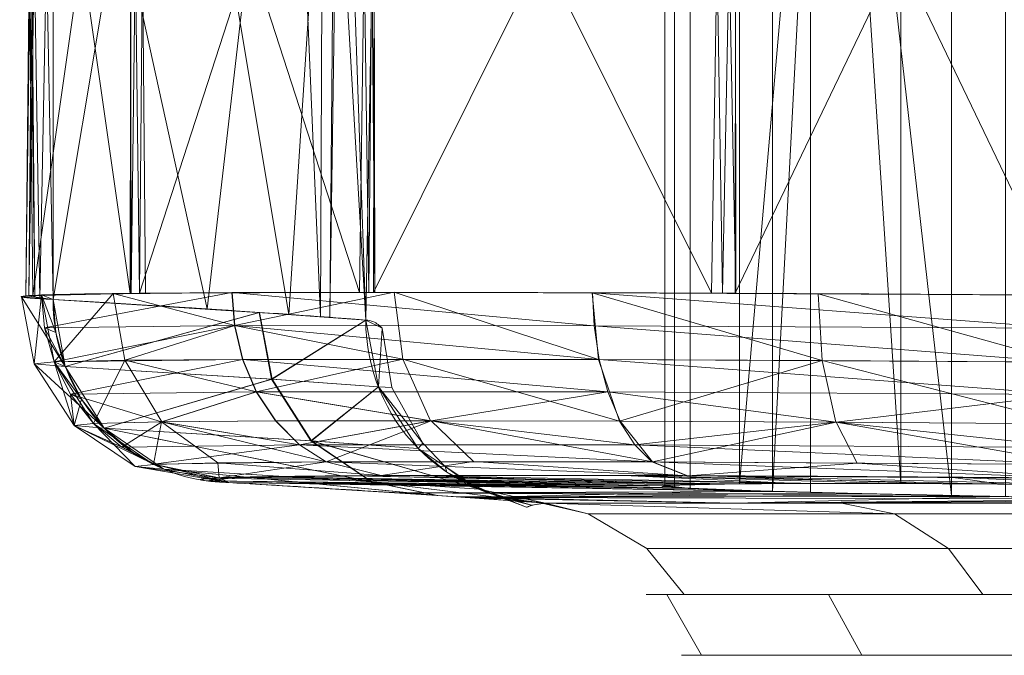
# Model space of a CAD drawing. Header units: millimetres. Extents: x -71 to 71, y -145 to 145.
# Tile 1 of 256: x -71 to -55, y -145 to -135. Entities that reach past the tile are written whole.
import ezdxf

# ---------------------------------------------------------------- set-up
doc = ezdxf.new("R2010")
doc.units = ezdxf.units.MM
doc.layers.add('1', color=7, linetype='CONTINUOUS')

msp = doc.modelspace()

# ---------------------------------------------------------------- linework, layer by layer
at = {"layer": '1', "color": 163, "linetype": 'Continuous', "lineweight": 13}
for p, q in [((-70.739, -127.83, -46.708), (-70.739, -139.17, -46.708)), ((-70.739, -127.83, 46.708), (-70.739, -139.17, 46.708))]:
    msp.add_line(p, q, dxfattribs=at)
at = {"layer": '1', "color": 163, "linetype": 'Continuous', "lineweight": 13, "extrusion": (0, -1, 0)}
msp.add_circle((0, 0, 144.005), 61.018, dxfattribs=at)
at = {"layer": '1', "color": 163, "linetype": 'Continuous', "lineweight": 13, "extrusion": (0, 1, 0)}
msp.add_circle((0, 0, -145), 60.443, dxfattribs=at)
at = {"layer": '1', "color": 163, "linetype": 'Continuous', "lineweight": 13, "extrusion": (-0.227826, 0.012994, -0.973615)}
msp.add_arc((142.806, 47.391, 59.784), 3, 357.4892, 86.8216, dxfattribs=at)
at = {"layer": '1', "color": 163, "linetype": 'Continuous', "lineweight": 13, "extrusion": (0.227826, -0.012994, -0.973615)}
msp.add_arc((-142.806, -47.391, -59.784), 3, 177.4892, 266.8216, dxfattribs=at)
at = {"layer": '1', "color": 163, "linetype": 'Continuous', "lineweight": 13, "extrusion": (-0.051031, 0.003792, -0.99869)}
msp.add_arc((143.762, 51.498, 13.267), 3, 356.7324, 85.7563, dxfattribs=at)
at = {"layer": '1', "color": 163, "linetype": 'Continuous', "lineweight": 13, "extrusion": (0.051031, -0.003792, -0.99869)}
msp.add_arc((-143.762, -51.498, -13.267), 3, 176.7324, 265.7563, dxfattribs=at)
at = {"layer": '1', "color": 163, "linetype": 'Continuous', "lineweight": 13, "extrusion": (0, 1, 0)}
for start, end in [(317.72131, 350.37915), (9.62085, 42.27869)]:
    msp.add_arc((0, 0, -142.505), 63.564, start, end, dxfattribs=at)
at = {"layer": '1', "color": 163, "linetype": 'Continuous', "lineweight": 13}
for points in [[(-70.739, -139.17, 46.708), (-71.063, -139.154, 48.092), (-71.412, -139.126, 50.918), (-71.037, -139.093, 55.139), (-69.8, -139.07, 59.159), (-67.774, -139.057, 62.807), (-65.064, -139.053, 65.937), (-61.799, -139.058, 68.429), (-58.128, -139.074, 70.196), (-55.515, -139.09, 70.854), (-54.195, -139.1, 71.05)], [(-54.195, -139.1, -71.05), (-55.515, -139.09, -70.854), (-58.128, -139.074, -70.196), (-61.799, -139.058, -68.429), (-65.064, -139.053, -65.937), (-67.774, -139.057, -62.807), (-69.8, -139.07, -59.159), (-71.037, -139.093, -55.139), (-71.412, -139.126, -50.918), (-71.063, -139.154, -48.092), (-70.739, -139.17, -46.708)], [(-70.739, -139.17, -46.708), (-69.157, -139.262, -39.947), (-66.869, -139.409, -27.08), (-65.883, -139.485, -15.729), (-65.614, -139.506, -10.461)], [(-65.614, -139.506, 10.461), (-65.883, -139.485, 15.729), (-66.869, -139.409, 27.08), (-69.157, -139.262, 39.947), (-70.739, -139.17, 46.708)], [(-65.614, -139.506, -10.461), (-65.525, -139.512, -8.719), (-65.392, -139.58, -5.233), (-65.325, -139.671, 0), (-65.392, -139.58, 5.233), (-65.525, -139.512, 8.719), (-65.614, -139.506, 10.461)], [(-62.67, -142.505, -10.623), (-62.827, -142.493, -13.72), (-63.282, -142.46, -19.907), (-64.377, -142.384, -29.148), (-65.881, -142.286, -38.331), (-67.155, -142.21, -44.402), (-67.861, -142.17, -47.422)], [(-62.67, -142.505, 10.623), (-62.772, -142.509, 8.836), (-62.924, -142.55, 5.287), (-63.001, -142.586), (-62.924, -142.55, -5.287), (-62.772, -142.509, -8.836), (-62.67, -142.505, -10.623)]]:
    msp.add_open_spline(points, degree=3, dxfattribs=at)
for points, knots in [([(-67.861, -142.17, -47.422), (-67.994, -142.162, -47.993), (-68.208, -142.147, -49.148), (-68.404, -142.12, -51.489), (-68.184, -142.092, -54.431), (-67.33, -142.072, -57.255), (-66.307, -142.061, -59.369), (-65.387, -142.055, -60.872), (-64.328, -142.052, -62.28), (-62.735, -142.05, -64.006), (-60.42, -142.055, -65.834), (-57.767, -142.069, -67.125), (-55.52, -142.085, -67.809), (-54.368, -142.094, -68.037), (-53.788, -142.1, -68.123)], [0, 0, 0, 0, 0.0625, 0.125, 0.25, 0.375, 0.4375, 0.5, 0.5625, 0.625, 0.75, 0.875, 0.9375, 1, 1, 1, 1]), ([(-53.788, -142.1, 68.123), (-54.367, -142.094, 68.037), (-55.519, -142.085, 67.809), (-57.764, -142.069, 67.126), (-60.415, -142.055, 65.837), (-62.728, -142.05, 64.011), (-64.122, -142.052, 62.502), (-64.852, -142.054, 61.584), (-65.364, -142.056, 60.869), (-65.84, -142.058, 60.13), (-66.421, -142.063, 59.111), (-67.295, -142.073, 57.252), (-68.116, -142.093, 54.424), (-68.37, -142.121, 51.489), (-68.201, -142.147, 49.148), (-67.994, -142.162, 47.993), (-67.861, -142.17, 47.422)], [0, 0, 0, 0, 0.0625, 0.125, 0.25, 0.375, 0.4375, 0.46875, 0.5, 0.53125, 0.5625, 0.625, 0.75, 0.875, 0.9375, 1, 1, 1, 1]), ([(-67.861, -142.17, 47.422), (-67.155, -142.21, 44.402), (-65.879, -142.286, 38.332), (-64.623, -142.367, 30.679), (-63.826, -142.422, 24.528), (-63.331, -142.457, 19.903), (-62.94, -142.485, 15.267), (-62.749, -142.499, 12.172), (-62.67, -142.505, 10.623)], [0, 0, 0, 0, 0.25, 0.5, 0.625, 0.75, 0.875, 1, 1, 1, 1]), ([(-42.762, -142.505, 47.03), (-42.511, -142.502, 47.534), (-42.308, -142.497, 48.052), (-42.073, -142.489, 48.851), (-42.006, -142.486, 49.121), (-41.896, -142.48, 49.667), (-41.853, -142.477, 49.945), (-41.761, -142.467, 50.783), (-41.749, -142.46, 51.339), (-41.804, -142.448, 52.17), (-41.835, -142.444, 52.446), (-41.92, -142.435, 52.998), (-41.976, -142.431, 53.275), (-42.178, -142.417, 54.091), (-42.359, -142.408, 54.616), (-42.697, -142.394, 55.378), (-42.821, -142.389, 55.627), (-43.092, -142.38, 56.116), (-43.24, -142.375, 56.357), (-43.71, -142.36, 57.052), (-44.061, -142.35, 57.482), (-44.641, -142.336, 58.081), (-44.844, -142.331, 58.272), (-45.268, -142.322, 58.638), (-45.49, -142.317, 58.813), (-46.169, -142.303, 59.302), (-46.647, -142.294, 59.586), (-47.649, -142.276, 60.068), (-48.18, -142.268, 60.268), (-49.254, -142.252, 60.567), (-49.8, -142.245, 60.668), (-50.908, -142.231, 60.775), (-51.475, -142.224, 60.779), (-52.585, -142.213, 60.69), (-53.133, -142.208, 60.597), (-54.212, -142.199, 60.314), (-54.745, -142.195, 60.122), (-55.755, -142.189, 59.656), (-56.237, -142.187, 59.38), (-56.924, -142.185, 58.901), (-57.149, -142.184, 58.73), (-57.578, -142.183, 58.37), (-57.784, -142.183, 58.182), (-58.374, -142.183, 57.592), (-58.731, -142.184, 57.167), (-59.212, -142.186, 56.479), (-59.363, -142.187, 56.241), (-59.642, -142.189, 55.756), (-59.77, -142.191, 55.508), (-60.12, -142.195, 54.752), (-60.308, -142.199, 54.229), (-60.523, -142.206, 53.416), (-60.582, -142.208, 53.141), (-60.677, -142.213, 52.59), (-60.711, -142.216, 52.314), (-60.779, -142.224, 51.484), (-60.776, -142.231, 50.928), (-60.67, -142.244, 49.809), (-60.568, -142.252, 49.259), (-60.271, -142.268, 48.189), (-60.076, -142.276, 47.667), (-59.589, -142.294, 46.652), (-59.305, -142.303, 46.174), (-58.819, -142.317, 45.498), (-58.647, -142.321, 45.279), (-58.284, -142.331, 44.857), (-58.091, -142.336, 44.652), (-57.487, -142.35, 44.064), (-57.056, -142.36, 43.713), (-56.366, -142.374, 43.246), (-56.13, -142.379, 43.1), (-55.642, -142.389, 42.829), (-55.389, -142.394, 42.702), (-54.622, -142.408, 42.36), (-54.096, -142.417, 42.18), (-53.287, -142.431, 41.979), (-53.015, -142.435, 41.923), (-52.462, -142.443, 41.837), (-52.181, -142.448, 41.805), (-51.344, -142.46, 41.749), (-50.789, -142.467, 41.761), (-49.96, -142.477, 41.851), (-49.684, -142.48, 41.894), (-49.135, -142.486, 42.003), (-48.86, -142.489, 42.07), (-48.054, -142.497, 42.307), (-47.534, -142.502, 42.511), (-47.03, -142.505, 42.762)], [0, 0, 0, 0, 0.03125, 0.03125, 0.046875, 0.046875, 0.0625, 0.0625, 0.09375, 0.09375, 0.109375, 0.109375, 0.125, 0.125, 0.15625, 0.15625, 0.171875, 0.171875, 0.1875, 0.1875, 0.21875, 0.21875, 0.234375, 0.234375, 0.25, 0.25, 0.28125, 0.28125, 0.3125, 0.3125, 0.34375, 0.34375, 0.375, 0.375, 0.40625, 0.40625, 0.4375, 0.4375, 0.46875, 0.46875, 0.484375, 0.484375, 0.5, 0.5, 0.53125, 0.53125, 0.546875, 0.546875, 0.5625, 0.5625, 0.59375, 0.59375, 0.609375, 0.609375, 0.625, 0.625, 0.65625, 0.65625, 0.6875, 0.6875, 0.71875, 0.71875, 0.75, 0.75, 0.765625, 0.765625, 0.78125, 0.78125, 0.8125, 0.8125, 0.828125, 0.828125, 0.84375, 0.84375, 0.875, 0.875, 0.890625, 0.890625, 0.90625, 0.90625, 0.9375, 0.9375, 0.953125, 0.953125, 0.96875, 0.96875, 1, 1, 1, 1]), ([(-47.03, -142.505, -42.762), (-47.534, -142.502, -42.511), (-48.052, -142.497, -42.308), (-48.851, -142.489, -42.073), (-49.121, -142.486, -42.006), (-49.667, -142.48, -41.896), (-49.945, -142.477, -41.853), (-50.783, -142.467, -41.761), (-51.339, -142.46, -41.749), (-52.17, -142.448, -41.804), (-52.446, -142.444, -41.835), (-52.998, -142.435, -41.92), (-53.275, -142.431, -41.976), (-54.091, -142.417, -42.178), (-54.616, -142.408, -42.359), (-55.378, -142.394, -42.697), (-55.627, -142.389, -42.821), (-56.116, -142.38, -43.092), (-56.357, -142.375, -43.24), (-57.052, -142.36, -43.71), (-57.482, -142.35, -44.061), (-58.081, -142.336, -44.641), (-58.272, -142.331, -44.844), (-58.638, -142.322, -45.268), (-58.813, -142.317, -45.49), (-59.302, -142.303, -46.169), (-59.586, -142.294, -46.647), (-60.068, -142.276, -47.649), (-60.268, -142.268, -48.18), (-60.567, -142.252, -49.254), (-60.668, -142.245, -49.8), (-60.775, -142.231, -50.908), (-60.779, -142.224, -51.475), (-60.69, -142.213, -52.585), (-60.597, -142.208, -53.133), (-60.314, -142.199, -54.212), (-60.122, -142.195, -54.745), (-59.656, -142.189, -55.755), (-59.38, -142.187, -56.237), (-58.901, -142.185, -56.924), (-58.73, -142.184, -57.149), (-58.37, -142.183, -57.578), (-58.182, -142.183, -57.784), (-57.592, -142.183, -58.374), (-57.167, -142.184, -58.731), (-56.479, -142.186, -59.212), (-56.241, -142.187, -59.363), (-55.756, -142.189, -59.642), (-55.508, -142.191, -59.77), (-54.752, -142.195, -60.12), (-54.229, -142.199, -60.308), (-53.416, -142.206, -60.523), (-53.141, -142.208, -60.582), (-52.59, -142.213, -60.677), (-52.314, -142.216, -60.711), (-51.484, -142.224, -60.779), (-50.928, -142.231, -60.776), (-49.809, -142.244, -60.67), (-49.259, -142.252, -60.568), (-48.189, -142.268, -60.271), (-47.667, -142.276, -60.076), (-46.652, -142.294, -59.589), (-46.174, -142.303, -59.305), (-45.498, -142.317, -58.819), (-45.279, -142.321, -58.647), (-44.857, -142.331, -58.284), (-44.652, -142.336, -58.091), (-44.064, -142.35, -57.487), (-43.713, -142.36, -57.056), (-43.246, -142.374, -56.366), (-43.1, -142.379, -56.13), (-42.829, -142.389, -55.642), (-42.702, -142.394, -55.389), (-42.36, -142.408, -54.622), (-42.18, -142.417, -54.096), (-41.979, -142.431, -53.287), (-41.923, -142.435, -53.015), (-41.837, -142.443, -52.462), (-41.805, -142.448, -52.181), (-41.749, -142.46, -51.344), (-41.761, -142.467, -50.789), (-41.851, -142.477, -49.96), (-41.894, -142.48, -49.684), (-42.003, -142.486, -49.135), (-42.07, -142.489, -48.86), (-42.307, -142.497, -48.054), (-42.511, -142.502, -47.534), (-42.762, -142.505, -47.03)], [0, 0, 0, 0, 0.03125, 0.03125, 0.046875, 0.046875, 0.0625, 0.0625, 0.09375, 0.09375, 0.109375, 0.109375, 0.125, 0.125, 0.15625, 0.15625, 0.171875, 0.171875, 0.1875, 0.1875, 0.21875, 0.21875, 0.234375, 0.234375, 0.25, 0.25, 0.28125, 0.28125, 0.3125, 0.3125, 0.34375, 0.34375, 0.375, 0.375, 0.40625, 0.40625, 0.4375, 0.4375, 0.46875, 0.46875, 0.484375, 0.484375, 0.5, 0.5, 0.53125, 0.53125, 0.546875, 0.546875, 0.5625, 0.5625, 0.59375, 0.59375, 0.609375, 0.609375, 0.625, 0.625, 0.65625, 0.65625, 0.6875, 0.6875, 0.71875, 0.71875, 0.75, 0.75, 0.765625, 0.765625, 0.78125, 0.78125, 0.8125, 0.8125, 0.828125, 0.828125, 0.84375, 0.84375, 0.875, 0.875, 0.890625, 0.890625, 0.90625, 0.90625, 0.9375, 0.9375, 0.953125, 0.953125, 0.96875, 0.96875, 1, 1, 1, 1])]:
    msp.add_open_spline(points, degree=3, knots=knots, dxfattribs=at)
for points in [[(-52.258, -142.446, 41.817), (-52.258, -124.554, 41.817), (-56.015, -124.618, 43.038), (-56.015, -142.382, 43.038)], [(-58.951, -142.313, 45.681), (-58.951, -124.687, 45.681), (-60.558, -124.748, 49.29), (-60.558, -142.252, 49.29)], [(-60.3, -142.266, -48.33), (-60.3, -124.734, -48.33), (-58.325, -124.67, -44.909), (-58.325, -142.33, -44.909)], [(-58.02, -124.663, 44.585), (-58.951, -142.313, 45.681), (-56.015, -142.382, 43.038)], [(-58.02, -124.663, 44.585), (-58.951, -124.687, 45.681), (-58.951, -142.313, 45.681)], [(-58.325, -142.33, -44.909), (-58.325, -124.67, -44.909), (-55.129, -124.601, -42.587), (-55.129, -142.399, -42.587)], [(-56.015, -142.382, 43.038), (-56.015, -124.618, 43.038), (-58.02, -124.663, 44.585)], [(-60.713, -142.216, -52.258), (-60.713, -124.784, -52.258), (-60.3, -124.734, -48.33), (-60.3, -142.266, -48.33)], [(-59.492, -142.188, -56.015), (-59.492, -124.812, -56.015), (-60.713, -124.784, -52.258), (-60.713, -142.216, -52.258)], [(-60.558, -142.252, 49.29), (-60.558, -124.748, 49.29), (-60.558, -124.793, 53.24), (-60.558, -142.207, 53.24)], [(-60.558, -142.207, 53.24), (-60.558, -124.793, 53.24), (-58.951, -124.815, 56.849), (-58.951, -142.185, 56.849)], [(-57.983, -124.817, -57.983), (-59.492, -124.812, -56.015), (-59.492, -142.188, -56.015)], [(-59.492, -142.188, -56.015), (-56.849, -142.185, -58.951), (-57.983, -124.817, -57.983)], [(-58.951, -142.185, 56.849), (-58.951, -124.815, 56.849), (-56.015, -124.812, 59.492), (-56.015, -142.188, 59.492)], [(-56.849, -142.185, -58.951), (-56.849, -124.815, -58.951), (-57.983, -124.817, -57.983)], [(-53.24, -142.207, -60.558), (-53.24, -124.793, -60.558), (-56.849, -124.815, -58.951), (-56.849, -142.185, -58.951)], [(-56.015, -142.188, 59.492), (-56.015, -124.812, 59.492), (-52.258, -124.784, 60.713), (-52.258, -142.216, 60.713)], [(-70.739, -127.83, 46.708), (-66.859, -127.588, 24.849), (-68.214, -139.324, 34.166)], [(-66.878, -139.413, -25.009), (-66.103, -127.533, -17.254), (-68.829, -127.716, -37.62)], [(-66.356, -139.454, 17.227), (-68.214, -139.324, 34.166), (-66.859, -127.588, 24.849)], [(-66.878, -139.413, -25.009), (-66.204, -139.462, -17.246), (-66.103, -127.533, -17.254)], [(-66.859, -127.588, 24.849), (-66.307, -127.546, 17.241), (-66.356, -139.454, 17.227)], [(-65.614, -139.506, 10.461), (-66.356, -139.454, 17.227), (-66.307, -127.546, 17.241)], [(-66.307, -127.546, 17.241), (-65.402, -127.479, 4.763), (-65.614, -139.506, 10.461)], [(-66.204, -139.462, -17.246), (-65.614, -139.506, -10.461), (-66.027, -127.528, -16.686)], [(-66.027, -127.528, -16.686), (-66.103, -127.533, -17.254), (-66.204, -139.462, -17.246)], [(-65.402, -127.479, 4.763), (-66.027, -127.528, -16.686), (-65.614, -139.506, -10.461)], [(-65.614, -139.506, -10.461), (-65.614, -139.506, 10.461), (-65.402, -127.479, 4.763)], [(-68.829, -127.716, -37.62), (-70.739, -139.17, -46.708), (-66.878, -139.413, -25.009)], [(-68.829, -127.716, -37.62), (-70.739, -127.83, -46.708), (-70.739, -139.17, -46.708)], [(-71.04, -127.882, 52.294), (-71.136, -139.117, 52.297), (-71.188, -139.11, 53.024)], [(-71.072, -127.898, 54.041), (-71.04, -127.882, 52.294), (-71.188, -139.11, 53.024)], [(-71.04, -139.118, -52.294), (-71.136, -127.883, -52.297), (-71.188, -127.89, -53.024)], [(-71.072, -139.102, -54.041), (-71.188, -127.89, -53.024), (-69.474, -127.928, -59.305)], [(-71.072, -139.102, -54.041), (-71.04, -139.118, -52.294), (-71.188, -127.89, -53.024)], [(-71.072, -127.898, 54.041), (-71.188, -139.11, 53.024), (-69.474, -139.072, 59.305)], [(-70.959, -139.158, -47.78), (-70.739, -127.83, -46.708), (-71.136, -127.883, -52.297)], [(-71.136, -139.117, 52.297), (-71.04, -127.882, 52.294), (-70.959, -127.842, 47.78)], [(-70.959, -127.842, 47.78), (-70.739, -139.17, 46.708), (-71.136, -139.117, 52.297)], [(-71.136, -127.883, -52.297), (-71.04, -139.118, -52.294), (-70.959, -139.158, -47.78)], [(-69.474, -139.072, 59.305), (-69.46, -127.928, 59.297), (-71.072, -127.898, 54.041)], [(-69.474, -127.928, -59.305), (-69.46, -139.072, -59.297), (-71.072, -139.102, -54.041)], [(-70.959, -127.842, 47.78), (-70.739, -127.83, 46.708), (-70.739, -139.17, 46.708)], [(-70.959, -139.158, -47.78), (-70.739, -139.17, -46.708), (-70.739, -127.83, -46.708)], [(-68.214, -139.324, 34.166), (-70.739, -139.17, 46.708), (-70.739, -127.83, 46.708)], [(-69.46, -127.928, 59.297), (-69.474, -139.072, 59.305), (-69.321, -139.068, 59.868)], [(-69.46, -139.072, -59.297), (-69.474, -127.928, -59.305), (-69.321, -127.932, -59.868)], [(-69.321, -139.068, 59.868), (-69.223, -127.933, 60.069), (-69.46, -127.928, 59.297)], [(-69.321, -127.932, -59.868), (-69.223, -139.067, -60.069), (-69.46, -139.072, -59.297)], [(-69.321, -127.932, -59.868), (-65.567, -127.946, -65.246), (-65.72, -139.054, -65.087)], [(-65.72, -139.054, -65.087), (-69.223, -139.067, -60.069), (-69.321, -127.932, -59.868)], [(-65.72, -127.946, 65.087), (-69.223, -127.933, 60.069), (-69.321, -139.068, 59.868)], [(-69.321, -139.068, 59.868), (-65.567, -139.054, 65.246), (-65.72, -127.946, 65.087)], [(-65.567, -139.054, 65.246), (-65.468, -127.945, 65.271), (-65.72, -127.946, 65.087)], [(-65.567, -127.946, -65.246), (-65.468, -139.055, -65.271), (-65.72, -139.054, -65.087)], [(-65.567, -139.054, 65.246), (-65.49, -139.055, 65.301), (-65.468, -127.945, 65.271)], [(-65.567, -127.946, -65.246), (-65.49, -127.945, -65.301), (-65.468, -139.055, -65.271)], [(-65.49, -127.945, -65.301), (-59.768, -127.933, -69.368), (-59.95, -139.066, -69.281)], [(-65.49, -139.055, 65.301), (-59.768, -139.067, 69.368), (-59.95, -127.934, 69.281)], [(-59.95, -127.934, 69.281), (-65.468, -127.945, 65.271), (-65.49, -139.055, 65.301)], [(-59.95, -139.066, -69.281), (-65.468, -139.055, -65.271), (-65.49, -127.945, -65.301)], [(-59.551, -127.931, 69.404), (-59.95, -127.934, 69.281), (-59.768, -139.067, 69.368)], [(-59.551, -139.069, -69.404), (-59.95, -139.066, -69.281), (-59.768, -127.933, -69.368)], [(-59.768, -139.067, 69.368), (-59.56, -139.068, 69.431), (-59.551, -127.931, 69.404)], [(-59.768, -127.933, -69.368), (-59.56, -127.932, -69.431), (-59.551, -139.069, -69.404)], [(-54.195, -127.9, 71.05), (-59.551, -127.931, 69.404), (-59.56, -139.068, 69.431)], [(-59.56, -139.068, 69.431), (-54.195, -139.1, 71.05), (-54.195, -127.9, 71.05)], [(-59.56, -127.932, -69.431), (-54.195, -127.9, -71.05), (-54.195, -139.1, -71.05)], [(-54.195, -139.1, -71.05), (-59.551, -139.069, -69.404), (-59.56, -127.932, -69.431)], [(-70.879, -139.636, -54.914), (-70.929, -139.095, -54.919), (-67.808, -139.056, -62.505)], [(-69.755, -139.071, 58.882), (-70.927, -139.095, 54.928), (-70.722, -140.189, 54.899)], [(-67.808, -139.056, -62.505), (-67.767, -139.597, -62.478), (-70.879, -139.636, -54.914)], [(-70.722, -140.189, 54.899), (-69.562, -140.165, 58.809), (-69.755, -139.071, 58.882)], [(-67.763, -139.597, 62.485), (-67.804, -139.056, 62.511), (-69.755, -139.071, 58.882)], [(-67.763, -139.597, 62.485), (-69.755, -139.071, 58.882), (-69.562, -140.165, 58.809)], [(-67.767, -139.597, -62.478), (-67.808, -139.056, -62.505), (-65.152, -139.052, -65.654)], [(-67.804, -139.056, 62.511), (-67.763, -139.597, 62.485), (-61.874, -139.599, 68.162)], [(-61.874, -139.599, 68.162), (-61.899, -139.058, 68.204), (-67.804, -139.056, 62.511)], [(-67.767, -139.597, -62.478), (-65.152, -139.052, -65.654), (-65.009, -140.146, -65.506)], [(-65.152, -139.052, -65.654), (-61.907, -139.058, -68.199), (-61.8, -140.152, -68.022)], [(-61.8, -140.152, -68.022), (-65.009, -140.146, -65.506), (-65.152, -139.052, -65.654)], [(-61.907, -139.058, -68.199), (-58.199, -139.074, -70.021), (-58.134, -140.168, -69.825)], [(-58.134, -140.168, -69.825), (-61.8, -140.152, -68.022), (-61.907, -139.058, -68.199)], [(-61.899, -139.058, 68.204), (-61.874, -139.599, 68.162), (-54.192, -139.641, 71)], [(-54.192, -139.641, 71), (-54.195, -139.1, 71.05), (-61.899, -139.058, 68.204)], [(-58.199, -139.074, -70.021), (-54.195, -139.1, -71.05), (-54.174, -140.195, -70.843)], [(-54.174, -140.195, -70.843), (-58.134, -140.168, -69.825), (-58.199, -139.074, -70.021)], [(-70.927, -139.095, 54.928), (-71.257, -139.128, 50.81), (-71.05, -140.224, 50.827)], [(-71.257, -139.128, 50.81), (-70.739, -139.17, 46.708), (-70.54, -140.267, 46.77)], [(-70.54, -140.267, 46.77), (-71.05, -140.224, 50.827), (-71.257, -139.128, 50.81)], [(-71.05, -140.224, 50.827), (-70.722, -140.189, 54.899), (-70.927, -139.095, 54.928)], [(-70.929, -139.095, -54.919), (-70.879, -139.636, -54.914), (-70.693, -139.712, -46.726)], [(-70.693, -139.712, -46.726), (-70.739, -139.17, -46.708), (-70.929, -139.095, -54.919)], [(-67.365, -139.381, -28.68), (-70.739, -139.17, -46.708), (-70.54, -140.267, -46.77)], [(-70.54, -140.267, 46.77), (-70.739, -139.17, 46.708), (-67.355, -139.381, 28.636)], [(-70.54, -140.267, -46.77), (-67.162, -140.476, -28.719), (-67.365, -139.381, -28.68)], [(-67.355, -139.381, 28.636), (-67.152, -140.476, 28.674), (-70.54, -140.267, 46.77)], [(-65.614, -139.506, -10.461), (-67.365, -139.381, -28.68), (-67.162, -140.476, -28.719)], [(-67.152, -140.476, 28.674), (-67.355, -139.381, 28.636), (-65.614, -139.506, 10.461)], [(-67.162, -140.476, -28.719), (-65.408, -140.599, -10.476), (-65.614, -139.506, -10.461)], [(-65.614, -139.506, 10.461), (-65.408, -140.599, 10.476), (-67.152, -140.476, 28.674)], [(-65.408, -140.599, 10.476), (-65.614, -139.506, 10.461), (-65.347, -139.64, -0.001)], [(-65.347, -139.64, -0.001), (-65.614, -139.506, -10.461), (-65.408, -140.599, -10.476)], [(-70.724, -140.19, -54.89), (-70.879, -139.636, -54.914), (-67.767, -139.597, -62.478)], [(-70.879, -139.636, -54.914), (-70.724, -140.19, -54.89), (-70.54, -140.267, -46.77)], [(-70.54, -140.267, -46.77), (-70.693, -139.712, -46.726), (-70.879, -139.636, -54.914)], [(-67.767, -139.597, -62.478), (-67.636, -140.15, -62.391), (-70.724, -140.19, -54.89)], [(-69.562, -140.165, 58.809), (-67.632, -140.15, 62.397), (-67.763, -139.597, 62.485)], [(-65.009, -140.146, -65.506), (-67.636, -140.15, -62.391), (-67.767, -139.597, -62.478)], [(-67.763, -139.597, 62.485), (-67.632, -140.15, 62.397), (-61.792, -140.152, 68.027)], [(-61.792, -140.152, 68.027), (-61.874, -139.599, 68.162), (-67.763, -139.597, 62.485)], [(-65.408, -140.599, -10.476), (-65.186, -140.611, -0.001), (-65.347, -139.64, -0.001)], [(-65.347, -139.64, -0.001), (-65.186, -140.611, -0.001), (-65.408, -140.599, 10.476)], [(-61.874, -139.599, 68.162), (-61.792, -140.152, 68.027), (-54.174, -140.195, 70.843)], [(-54.174, -140.195, 70.843), (-54.192, -139.641, 71), (-61.874, -139.599, 68.162)], [(-70.722, -140.189, 54.899), (-71.05, -140.224, 50.827), (-70.394, -141.235, 50.852)], [(-70.454, -140.723, -54.844), (-70.724, -140.19, -54.89), (-67.636, -140.15, -62.391)], [(-70.724, -140.19, -54.89), (-70.454, -140.723, -54.844), (-70.274, -140.801, -46.839)], [(-70.274, -140.801, -46.839), (-70.54, -140.267, -46.77), (-70.724, -140.19, -54.89)], [(-69.562, -140.165, 58.809), (-70.722, -140.189, 54.899), (-70.076, -141.199, 54.787)], [(-70.394, -141.235, 50.852), (-70.076, -141.199, 54.787), (-70.722, -140.189, 54.899)], [(-67.636, -140.15, -62.391), (-67.41, -140.682, -62.239), (-70.454, -140.723, -54.844)], [(-70.076, -141.199, 54.787), (-68.955, -141.174, 58.565), (-69.562, -140.165, 58.809)], [(-67.406, -140.682, 62.245), (-67.632, -140.15, 62.397), (-69.562, -140.165, 58.809)], [(-67.406, -140.682, 62.245), (-69.562, -140.165, 58.809), (-68.955, -141.174, 58.565)], [(-67.41, -140.682, -62.239), (-67.636, -140.15, -62.391), (-65.009, -140.146, -65.506)], [(-67.632, -140.15, 62.397), (-67.406, -140.682, 62.245), (-61.649, -140.684, 67.796)], [(-61.649, -140.684, 67.796), (-61.792, -140.152, 68.027), (-67.632, -140.15, 62.397)], [(-67.41, -140.682, -62.239), (-65.009, -140.146, -65.506), (-64.555, -141.155, -65.035)], [(-65.009, -140.146, -65.506), (-61.8, -140.152, -68.022), (-61.455, -141.161, -67.467)], [(-61.455, -141.161, -67.467), (-64.555, -141.155, -65.035), (-65.009, -140.146, -65.506)], [(-61.455, -141.161, -67.467), (-61.8, -140.152, -68.022), (-58.134, -140.168, -69.825)], [(-61.792, -140.152, 68.027), (-61.649, -140.684, 67.796), (-54.138, -140.728, 70.572)], [(-54.138, -140.728, 70.572), (-54.174, -140.195, 70.843), (-61.792, -140.152, 68.027)], [(-58.134, -140.168, -69.825), (-57.912, -141.178, -69.209), (-61.455, -141.161, -67.467)], [(-58.134, -140.168, -69.825), (-54.174, -140.195, -70.843), (-54.086, -141.205, -70.193)], [(-54.086, -141.205, -70.193), (-57.912, -141.178, -69.209), (-58.134, -140.168, -69.825)], [(-71.05, -140.224, 50.827), (-70.54, -140.267, 46.77), (-69.902, -141.279, 46.932)], [(-69.902, -141.279, 46.932), (-70.394, -141.235, 50.852), (-71.05, -140.224, 50.827)], [(-67.162, -140.476, -28.719), (-70.54, -140.267, -46.77), (-69.902, -141.279, -46.932)], [(-69.902, -141.279, 46.932), (-70.54, -140.267, 46.77), (-67.152, -140.476, 28.674)], [(-69.902, -141.279, -46.932), (-66.514, -141.486, -28.82), (-67.162, -140.476, -28.719)], [(-67.152, -140.476, 28.674), (-66.503, -141.487, 28.775), (-69.902, -141.279, 46.932)], [(-65.408, -140.599, -10.476), (-67.162, -140.476, -28.719), (-66.514, -141.486, -28.82)], [(-66.503, -141.487, 28.775), (-67.152, -140.476, 28.674), (-65.408, -140.599, 10.476)], [(-68.964, -141.174, -58.548), (-70.454, -140.723, -54.844), (-67.41, -140.682, -62.239)], [(-67.41, -140.682, -62.239), (-67.094, -141.159, -62.026), (-68.964, -141.174, -58.548)], [(-68.955, -141.174, 58.565), (-67.089, -141.159, 62.032), (-67.406, -140.682, 62.245)], [(-64.555, -141.155, -65.035), (-67.094, -141.159, -62.026), (-67.41, -140.682, -62.239)], [(-67.406, -140.682, 62.245), (-67.089, -141.159, 62.032), (-64.543, -141.155, 65.05)], [(-64.543, -141.155, 65.05), (-61.649, -140.684, 67.796), (-67.406, -140.682, 62.245)], [(-66.514, -141.486, -28.82), (-64.755, -141.609, -10.513), (-65.408, -140.599, -10.476)], [(-65.408, -140.599, 10.476), (-64.755, -141.609, 10.513), (-66.503, -141.487, 28.775)], [(-64.682, -141.524, -0.001), (-64.755, -141.609, 10.513), (-65.408, -140.599, 10.476)], [(-64.682, -141.524, -0.001), (-65.186, -140.611, -0.001), (-65.408, -140.599, -10.476)], [(-65.408, -140.599, -10.476), (-64.755, -141.609, -10.513), (-64.682, -141.524, -0.001)], [(-65.408, -140.599, 10.476), (-65.186, -140.611, -0.001), (-64.682, -141.524, -0.001)], [(-64.543, -141.155, 65.05), (-61.447, -141.161, 67.472), (-61.649, -140.684, 67.796)], [(-61.649, -140.684, 67.796), (-61.447, -141.161, 67.472), (-57.906, -141.178, 69.213)], [(-57.906, -141.178, 69.213), (-54.138, -140.728, 70.572), (-61.649, -140.684, 67.796)], [(-70.454, -140.723, -54.844), (-70.078, -141.2, -54.778), (-70.394, -141.235, -50.845)], [(-70.394, -141.235, -50.845), (-70.274, -140.801, -46.839), (-70.454, -140.723, -54.844)], [(-68.964, -141.174, -58.548), (-70.078, -141.2, -54.778), (-70.454, -140.723, -54.844)], [(-70.394, -141.235, -50.845), (-69.902, -141.279, -46.932), (-70.274, -140.801, -46.839)], [(-57.906, -141.178, 69.213), (-54.086, -141.205, 70.193), (-54.138, -140.728, 70.572)], [(-69.094, -141.871, -54.601), (-70.078, -141.2, -54.778), (-68.964, -141.174, -58.548)], [(-68.955, -141.174, 58.565), (-70.076, -141.199, 54.787), (-69.612, -141.589, 54.704)], [(-68.955, -141.174, 58.565), (-69.612, -141.589, 54.704), (-66.7, -141.549, 61.768)], [(-68.964, -141.174, -58.548), (-68.039, -141.845, -58.172), (-69.094, -141.871, -54.601)], [(-68.964, -141.174, -58.548), (-67.094, -141.159, -62.026), (-66.704, -141.549, -61.762)], [(-68.964, -141.174, -58.548), (-66.704, -141.549, -61.762), (-66.267, -141.83, -61.466)], [(-66.267, -141.83, -61.466), (-68.039, -141.845, -58.172), (-68.964, -141.174, -58.548)], [(-66.7, -141.549, 61.768), (-67.089, -141.159, 62.032), (-68.955, -141.174, 58.565)], [(-66.704, -141.549, -61.762), (-67.094, -141.159, -62.026), (-64.555, -141.155, -65.035)], [(-64.543, -141.155, 65.05), (-67.089, -141.159, 62.032), (-66.7, -141.549, 61.768)], [(-61.206, -141.551, -67.068), (-66.704, -141.549, -61.762), (-64.555, -141.155, -65.035)], [(-64.543, -141.155, 65.05), (-66.7, -141.549, 61.768), (-66.263, -141.83, 61.472)], [(-66.263, -141.83, 61.472), (-63.851, -141.826, 64.332), (-64.543, -141.155, 65.05)], [(-64.555, -141.155, -65.035), (-61.455, -141.161, -67.467), (-61.206, -141.551, -67.068)], [(-64.543, -141.155, 65.05), (-63.851, -141.826, 64.332), (-60.918, -141.832, 66.625)], [(-60.918, -141.832, 66.625), (-61.447, -141.161, 67.472), (-64.543, -141.155, 65.05)], [(-61.206, -141.551, -67.068), (-61.455, -141.161, -67.467), (-57.912, -141.178, -69.209)], [(-57.906, -141.178, 69.213), (-61.447, -141.161, 67.472), (-60.918, -141.832, 66.625)], [(-57.912, -141.178, -69.209), (-54.021, -141.595, -69.727), (-61.206, -141.551, -67.068)], [(-60.918, -141.832, 66.625), (-57.564, -141.849, 68.274), (-57.906, -141.178, 69.213)], [(-57.912, -141.178, -69.209), (-54.086, -141.205, -70.193), (-54.021, -141.595, -69.727)], [(-57.906, -141.178, 69.213), (-57.564, -141.849, 68.274), (-53.946, -141.876, 69.203)], [(-53.946, -141.876, 69.203), (-54.086, -141.205, 70.193), (-57.906, -141.178, 69.213)], [(-69.612, -141.589, 54.704), (-70.076, -141.199, 54.787), (-70.394, -141.235, 50.852)], [(-69.393, -141.905, -50.875), (-70.394, -141.235, -50.845), (-70.078, -141.2, -54.778)], [(-70.394, -141.235, -50.845), (-69.393, -141.905, -50.875), (-68.926, -141.949, -47.17)], [(-68.926, -141.949, -47.17), (-69.902, -141.279, -46.932), (-70.394, -141.235, -50.845)], [(-70.394, -141.235, 50.852), (-69.442, -141.668, 47.045), (-69.612, -141.589, 54.704)], [(-70.394, -141.235, 50.852), (-69.902, -141.279, 46.932), (-69.442, -141.668, 47.045)], [(-70.078, -141.2, -54.778), (-69.094, -141.871, -54.601), (-69.393, -141.905, -50.875)], [(-65.524, -142.157, -28.966), (-66.514, -141.486, -28.82), (-69.902, -141.279, -46.932)], [(-69.902, -141.279, -46.932), (-68.926, -141.949, -47.17), (-65.524, -142.157, -28.966)], [(-65.514, -142.158, 28.921), (-68.926, -141.949, 47.17), (-69.902, -141.279, 46.932)], [(-69.902, -141.279, 46.932), (-66.503, -141.487, 28.775), (-65.514, -142.158, 28.921)], [(-63.758, -142.28, -10.567), (-64.755, -141.609, -10.513), (-66.514, -141.486, -28.82)], [(-66.514, -141.486, -28.82), (-65.524, -142.157, -28.966), (-63.758, -142.28, -10.567)], [(-63.758, -142.28, 10.567), (-65.514, -142.158, 28.921), (-66.503, -141.487, 28.775)], [(-66.503, -141.487, 28.775), (-64.755, -141.609, 10.513), (-63.758, -142.28, 10.567)], [(-66.7, -141.549, 61.768), (-69.612, -141.589, 54.704), (-69.092, -141.87, 54.61)], [(-69.612, -141.589, 54.704), (-69.442, -141.668, 47.045), (-68.926, -141.949, 47.17)], [(-68.926, -141.949, 47.17), (-69.092, -141.87, 54.61), (-69.612, -141.589, 54.704)], [(-69.092, -141.87, 54.61), (-66.263, -141.83, 61.472), (-66.7, -141.549, 61.768)], [(-66.704, -141.549, -61.762), (-61.206, -141.551, -67.068), (-60.926, -141.832, -66.621)], [(-60.926, -141.832, -66.621), (-66.267, -141.83, -61.466), (-66.704, -141.549, -61.762)], [(-64.316, -141.904, -0.001), (-64.682, -141.524, -0.001), (-64.755, -141.609, -10.513)], [(-64.755, -141.609, 10.513), (-64.682, -141.524, -0.001), (-64.316, -141.904, -0.001)], [(-64.316, -141.904, -0.001), (-64.286, -141.998, 10.539), (-64.755, -141.609, 10.513)], [(-64.755, -141.609, -10.513), (-64.286, -141.998, -10.539), (-64.316, -141.904, -0.001)], [(-61.206, -141.551, -67.068), (-54.021, -141.595, -69.727), (-53.946, -141.876, -69.203)], [(-53.946, -141.876, -69.203), (-60.926, -141.832, -66.621), (-61.206, -141.551, -67.068)], [(-66.263, -141.83, 61.472), (-69.092, -141.87, 54.61), (-68.019, -142.094, 54.412)], [(-68.039, -141.845, -58.172), (-66.267, -141.83, -61.466), (-65.365, -142.056, -60.854)], [(-68.019, -142.094, 54.412), (-65.362, -142.056, 60.86), (-66.263, -141.83, 61.472)], [(-66.267, -141.83, -61.466), (-60.926, -141.832, -66.621), (-60.346, -142.057, -65.697)], [(-60.346, -142.057, -65.697), (-65.365, -142.056, -60.854), (-66.267, -141.83, -61.466)], [(-63.851, -141.826, 64.332), (-66.263, -141.83, 61.472), (-65.362, -142.056, 60.86)], [(-65.362, -142.056, 60.86), (-60.339, -142.058, 65.702), (-63.851, -141.826, 64.332)], [(-60.339, -142.058, 65.702), (-60.918, -141.832, 66.625), (-63.851, -141.826, 64.332)], [(-60.926, -141.832, -66.621), (-53.946, -141.876, -69.203), (-53.788, -142.1, -68.123)], [(-53.788, -142.1, -68.123), (-60.346, -142.057, -65.697), (-60.926, -141.832, -66.621)], [(-57.564, -141.849, 68.274), (-60.918, -141.832, 66.625), (-60.339, -142.058, 65.702)], [(-69.393, -141.905, -50.875), (-69.094, -141.871, -54.601), (-68.02, -142.094, -54.403)], [(-68.02, -142.094, -54.403), (-67.861, -142.17, -47.422), (-69.393, -141.905, -50.875)], [(-67.861, -142.17, -47.422), (-68.926, -141.949, -47.17), (-69.393, -141.905, -50.875)], [(-68.02, -142.094, -54.403), (-69.094, -141.871, -54.601), (-68.039, -141.845, -58.172)], [(-69.092, -141.87, 54.61), (-68.926, -141.949, 47.17), (-67.861, -142.17, 47.422)], [(-67.861, -142.17, 47.422), (-68.019, -142.094, 54.412), (-69.092, -141.87, 54.61)], [(-64.443, -142.38, -29.121), (-65.524, -142.157, -28.966), (-68.926, -141.949, -47.17)], [(-68.926, -141.949, -47.17), (-67.861, -142.17, -47.422), (-64.443, -142.38, -29.121)], [(-64.433, -142.381, 29.076), (-67.861, -142.17, 47.422), (-68.926, -141.949, 47.17)], [(-68.926, -141.949, 47.17), (-65.514, -142.158, 28.921), (-64.433, -142.381, 29.076)], [(-65.365, -142.056, -60.854), (-68.02, -142.094, -54.403), (-68.039, -141.845, -58.172)], [(-64.316, -141.904, -0.001), (-64.286, -141.998, -10.539), (-63.862, -142.208, -5.32)], [(-64.316, -141.904, -0.001), (-63.896, -142.21, -0.001), (-63.862, -142.208, 5.319)], [(-63.862, -142.208, 5.319), (-64.286, -141.998, 10.539), (-64.316, -141.904, -0.001)], [(-63.862, -142.208, -5.32), (-63.896, -142.21, -0.001), (-64.316, -141.904, -0.001)], [(-60.339, -142.058, 65.702), (-53.788, -142.1, 68.123), (-57.564, -141.849, 68.274)], [(-53.788, -142.1, 68.123), (-53.946, -141.876, 69.203), (-57.564, -141.849, 68.274)], [(-60.762, -142.224, 51.512), (-67.717, -142.084, 55.674), (-68.223, -142.142, 49.619)], [(-68.223, -142.142, 49.619), (-60.58, -142.25, 49.397), (-60.762, -142.224, 51.512)], [(-68.223, -142.142, 49.619), (-67.861, -142.17, 47.422), (-60.58, -142.25, 49.397)], [(-68.126, -142.097, -54.01), (-67.055, -142.079, -56.874), (-60.762, -142.224, -51.512)], [(-67.861, -142.17, -47.422), (-68.126, -142.097, -54.01), (-60.762, -142.224, -51.512)], [(-60.762, -142.224, 51.512), (-67.115, -142.078, 56.911), (-67.717, -142.084, 55.674)], [(-64.847, -142.054, 61.577), (-67.115, -142.078, 56.911), (-60.056, -142.195, 54.866)], [(-67.115, -142.078, 56.911), (-60.762, -142.224, 51.512), (-60.056, -142.195, 54.866)], [(-67.055, -142.079, -56.874), (-65.845, -142.058, -60.111), (-59.722, -142.19, -55.593)], [(-59.722, -142.19, -55.593), (-60.472, -142.204, -53.606), (-67.055, -142.079, -56.874)], [(-60.472, -142.204, -53.606), (-60.762, -142.224, -51.512), (-67.055, -142.079, -56.874)], [(-58.552, -142.184, -57.361), (-65.845, -142.058, -60.111), (-61.385, -142.054, -65.022)], [(-58.552, -142.184, -57.361), (-59.722, -142.19, -55.593), (-65.845, -142.058, -60.111)], [(-62.67, -142.505, -10.623), (-63.758, -142.28, -10.567), (-65.524, -142.157, -28.966)], [(-65.524, -142.157, -28.966), (-64.443, -142.38, -29.121), (-62.67, -142.505, -10.623)], [(-59.999, -142.058, 65.942), (-64.847, -142.054, 61.577), (-58.206, -142.183, 57.752), (-56.447, -142.186, 59.228)], [(-60.056, -142.195, 54.866), (-58.206, -142.183, 57.752), (-64.847, -142.054, 61.577)], [(-64.286, -141.998, -10.539), (-63.758, -142.28, -10.567), (-63.862, -142.208, -5.32)], [(-63.862, -142.208, 5.319), (-63.758, -142.28, 10.567), (-64.286, -141.998, 10.539)], [(-61.385, -142.054, -65.022), (-57.023, -142.185, -58.822), (-58.552, -142.184, -57.361)], [(-61.385, -142.054, -65.022), (-56.027, -142.081, -67.643), (-55.201, -142.193, -59.912)], [(-55.201, -142.193, -59.912), (-57.023, -142.185, -58.822), (-61.385, -142.054, -65.022)], [(-59.999, -142.058, 65.942), (-56.447, -142.186, 59.228), (-53.655, -142.204, 60.46)], [(-53.655, -142.204, 60.46), (-53.788, -142.1, 68.123), (-59.999, -142.058, 65.942)], [(-56.027, -142.081, -67.643), (-53.788, -142.1, -68.123), (-53.185, -142.208, -60.569)], [(-53.185, -142.208, -60.569), (-55.201, -142.193, -59.912), (-56.027, -142.081, -67.643)], [(-67.861, -142.17, -47.422), (-60.33, -142.264, -48.423), (-58.922, -142.314, -45.642)], [(-58.922, -142.314, -45.642), (-65.095, -142.337, -33.426), (-67.861, -142.17, -47.422)], [(-60.762, -142.224, -51.512), (-60.33, -142.264, -48.423), (-67.861, -142.17, -47.422)], [(-67.861, -142.17, 47.422), (-59.166, -142.307, 45.99), (-60.58, -142.25, 49.397)], [(-59.166, -142.307, 45.99), (-67.861, -142.17, 47.422), (-63.92, -142.415, 25.168)], [(-62.67, -142.505, 10.623), (-64.433, -142.381, 29.076), (-65.514, -142.158, 28.921)], [(-65.514, -142.158, 28.921), (-63.758, -142.28, 10.567), (-62.67, -142.505, 10.623)], [(-65.095, -142.337, -33.426), (-58.922, -142.314, -45.642), (-57.509, -142.35, -44.106)], [(-63.92, -142.415, 25.168), (-57.303, -142.354, 43.931), (-59.166, -142.307, 45.99)], [(-63.896, -142.21, -0.001), (-63.862, -142.208, -5.32), (-63.384, -142.42, -5.336)], [(-63.384, -142.42, 5.335), (-63.862, -142.208, 5.319), (-63.896, -142.21, -0.001)], [(-63.384, -142.42, -5.336), (-62.982, -142.572, -0.001), (-63.896, -142.21, -0.001)], [(-63.896, -142.21, -0.001), (-62.982, -142.572, -0.001), (-63.384, -142.42, 5.335)], [(-63.384, -142.42, -5.336), (-63.862, -142.208, -5.32), (-63.758, -142.28, -10.567)], [(-63.758, -142.28, 10.567), (-63.862, -142.208, 5.319), (-63.384, -142.42, 5.335)], [(-63.384, -142.42, 5.335), (-63.209, -142.447, 10.595), (-63.758, -142.28, 10.567)], [(-63.758, -142.28, -10.567), (-63.209, -142.447, -10.595), (-63.384, -142.42, -5.336)], [(-55.173, -142.398, -42.606), (-64.127, -142.404, -24.326), (-65.095, -142.337, -33.426)], [(-65.095, -142.337, -33.426), (-57.509, -142.35, -44.106), (-55.173, -142.398, -42.606)], [(-59.575, -142.505, -22.163), (-64.127, -142.404, -24.326), (-55.173, -142.398, -42.606)], [(-64.127, -142.404, -24.326), (-59.575, -142.505, -22.163), (-62.67, -142.505, -10.623)], [(-63.92, -142.415, 25.168), (-55.562, -142.39, 42.792), (-57.303, -142.354, 43.931)], [(-52.586, -142.441, 41.857), (-55.562, -142.39, 42.792), (-63.92, -142.415, 25.168)], [(-63.92, -142.415, 25.168), (-59.575, -142.505, 22.163), (-52.586, -142.441, 41.857)], [(-63.92, -142.415, 25.168), (-63.803, -142.424, 23.801), (-59.575, -142.505, 22.163)], [(-62.67, -142.505, 10.623), (-59.575, -142.505, 22.163), (-63.803, -142.424, 23.801)], [(-62.9, -142.541, -5.351), (-63.384, -142.42, -5.336), (-63.209, -142.447, -10.595)], [(-62.982, -142.572, -0.001), (-62.9, -142.541, 5.35), (-63.384, -142.42, 5.335)], [(-63.209, -142.447, 10.595), (-63.384, -142.42, 5.335), (-62.9, -142.541, 5.35)], [(-63.384, -142.42, -5.336), (-62.9, -142.541, -5.351), (-62.982, -142.572, -0.001)], [(-62.9, -142.541, 5.35), (-62.67, -142.505, 10.623), (-63.209, -142.447, 10.595)], [(-63.209, -142.447, -10.595), (-62.67, -142.505, -10.623), (-62.9, -142.541, -5.351)], [(-55.173, -142.398, -42.606), (-51.582, -142.456, -41.771), (-59.575, -142.505, -22.163)], [(-49.468, -142.483, 41.937), (-52.586, -142.441, 41.857), (-59.575, -142.505, 22.163)], [(-59.575, -142.505, -22.163), (-51.582, -142.456, -41.771), (-49.468, -142.483, -41.937)], [(-61.968, -142.68, -8.91), (-62.729, -142.509, -9.527), (-62.67, -142.505, -10.623)], [(-61.968, -142.68, -8.91), (-62.728, -142.509, -9.03), (-62.729, -142.509, -9.527)], [(-61.968, -142.68, 8.91), (-62.674, -142.505, 9.044), (-62.728, -142.509, -9.03)], [(-62.728, -142.509, -9.03), (-61.968, -142.68, -8.91), (-61.968, -142.68, 8.91)], [(-62.67, -142.505, 10.623), (-62.674, -142.505, 9.044), (-61.968, -142.68, 8.91)], [(-56.948, -142.68, 26.007), (-57.82, -142.505, 26.405), (-62.67, -142.505, 10.623)], [(-62.67, -142.505, 10.623), (-61.968, -142.68, 8.91), (-56.948, -142.68, 26.007)], [(-56.948, -142.68, -26.007), (-61.968, -142.68, -8.91), (-62.67, -142.505, -10.623)], [(-62.67, -142.505, -10.623), (-57.82, -142.505, -26.405), (-56.948, -142.68, -26.007)], [(-49.468, -142.483, -41.937), (-48.485, -142.505, -41.104), (-59.575, -142.505, -22.163)], [(-59.575, -142.505, 22.163), (-48.485, -142.505, 41.104), (-49.468, -142.483, 41.937)], [(-48.038, -142.505, -41.625), (-47.314, -142.68, -40.998), (-56.948, -142.68, -26.007), (-57.82, -142.505, -26.405)], [(-57.82, -142.505, 26.405), (-56.948, -142.68, 26.007), (-47.314, -142.68, 40.998), (-48.038, -142.505, 41.625)], [(-56.948, -142.68, 26.007), (-61.968, -142.68, 8.91), (-61.008, -143.251, 8.772), (-56.066, -143.251, 25.604)], [(-61.968, -142.68, 8.91), (-61.968, -142.68, -8.91), (-61.008, -143.251, -8.772), (-61.008, -143.251, 8.772)], [(-61.968, -142.68, -8.91), (-56.948, -142.68, -26.007), (-56.066, -143.251, -25.604), (-61.008, -143.251, -8.772)], [(-47.314, -142.68, 40.998), (-56.948, -142.68, 26.007), (-56.066, -143.251, 25.604), (-46.581, -143.251, 40.363)], [(-56.948, -142.68, -26.007), (-47.314, -142.68, -40.998), (-46.581, -143.251, -40.363), (-56.066, -143.251, -25.604)], [(-55.504, -144.005, 25.348), (-56.066, -143.251, 25.604), (-61.008, -143.251, 8.772), (-60.397, -144.005, 8.684)], [(-60.397, -144.005, 8.684), (-61.008, -143.251, 8.772), (-61.008, -143.251, -8.772), (-60.397, -144.005, -8.684)], [(-60.397, -144.005, -8.684), (-61.008, -143.251, -8.772), (-56.066, -143.251, -25.604), (-55.504, -144.005, -25.348)], [(-46.114, -144.005, 39.958), (-46.581, -143.251, 40.363), (-56.066, -143.251, 25.604), (-55.504, -144.005, 25.348)], [(-55.504, -144.005, -25.348), (-56.066, -143.251, -25.604), (-46.581, -143.251, -40.363), (-46.114, -144.005, -39.958)], [(-58.032, -144.005, 18.856), (-60.684, -144.005, -6.378), (-60.112, -145, -6.318), (-57.485, -145, 18.678)], [(-60.684, -144.005, -6.378), (-52.843, -144.005, -30.509), (-52.345, -145, -30.222), (-60.112, -145, -6.318)], [(-45.345, -144.005, 40.829), (-58.032, -144.005, 18.856), (-57.485, -145, 18.678), (-44.918, -145, 40.445)], [(-52.345, -145, 30.222), (-60.112, -145, 6.318), (-34.311, -145, 3.606), (-29.878, -145, 17.25)], [(-32.811, -145, -10.661), (-34.311, -145, 3.606), (-60.112, -145, 6.318), (-57.485, -145, -18.678)], [(-57.485, -145, -18.678), (-44.918, -145, -40.445), (-25.638, -145, -23.085), (-32.811, -145, -10.661)]]:
    msp.add_3dface(points, dxfattribs=at)

doc.saveas('drawing.dxf')
